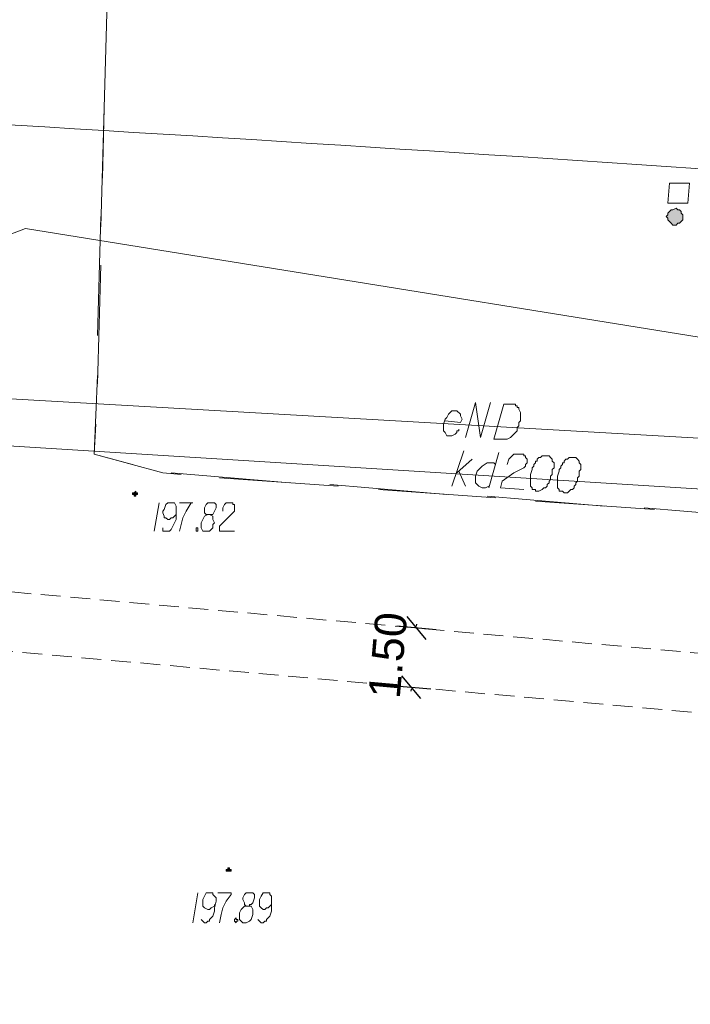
# Model space of a CAD drawing. Header units: metres. Extents: x 7431553 to 7432401, y 5544342 to 5544539.
# Tile 89 of 180: x 7432179 to 7432196, y 5544396 to 5544421. Entities that reach past the tile are written whole.
import ezdxf

# ---------------------------------------------------------------- set-up
doc = ezdxf.new("R2010")
doc.units = ezdxf.units.M
doc.header["$MEASUREMENT"] = 0
doc.linetypes.add('BG-PR90-PB-PZT-PZT01_2026_04_14$0$( Dashed )', pattern=[0.75, 0.5, -0.25])
for name, color, linetype, lineweight in [('BG-PR90-PB-PZT-PZT01_2026_04_14$0$D_obrzeze_5cm', 200, 'Continuous', 13), ('BG-PR90-PB-PZT-PZT01_2026_04_14$0$MAPA DCP', 7, 'Continuous', 0), ('PRIMETECH_XREF', 7, 'Continuous', 5)]:
    doc.layers.add(name, color=color, linetype=linetype, lineweight=lineweight)
doc.layers.add('BG-PR90-PB-PZT-PZT01_2026_04_14$0$Z-wymiarowanie', color=43, linetype='Continuous')
doc.styles.add('BG-PR90-PB-PZT-PZT01_2026_04_14$0$Arial', font='arial.ttf')
doc.dimstyles.new('BG-PR90-PB-PZT-PZT01_2026_04_14$0$1-500', dxfattribs={"dimtxt": 0.8, "dimasz": 0.05, "dimexe": 0.009, "dimexo": 0.003125, "dimgap": 0.25, "dimtad": 1, "dimzin": 0, "dimdsep": 46, "dimtxsty": 'BG-PR90-PB-PZT-PZT01_2026_04_14$0$Arial', "dimblk1": 'BG-PR90-PB-PZT-PZT01_2026_04_14$0$ST', "dimblk2": 'BG-PR90-PB-PZT-PZT01_2026_04_14$0$ST', "dimsah": 1, "dimcen": 0, "dimse1": 1, "dimse2": 1, "dimclrd": 256, "dimclre": 256, "dimclrt": 256, "dimadec": 0, "dimazin": 0, "dimtfac": 1, "dimtdec": 0, "dimtix": 1, "dimtofl": 0, "dimtmove": 2, "dimatfit": 3, "dimldrblk": 'BG-PR90-PB-PZT-PZT01_2026_04_14$0$ST', "dimfxl": 1, "dimtolj": 1, "dimtzin": 0, "dimlwd": -1, "dimlwe": -1, "dimarcsym": 0})

# ---------------------------------------------------------------- blocks, each defined once
blk = doc.blocks.new('BG-PR90-PB-PZT-PZT01_2026_04_14$0$Naddrwiną2025_v2klauzulap')
at = {"layer": 'BG-PR90-PB-PZT-PZT01_2026_04_14$0$MAPA DCP', "linetype": 'Continuous', "lineweight": 0, "transparency": 33554559}
for color, points in [(5, [(7431746.334, 5544609.517), (7431746.376, 5544609.559), (7431746.419, 5544609.559), (7431746.461, 5544609.602), (7431746.503, 5544609.644), (7431746.546, 5544609.686), (7431746.546, 5544609.729), (7431746.546, 5544609.771), (7431746.503, 5544609.813), (7431746.503, 5544609.856), (7431746.461, 5544609.898), (7431746.419, 5544609.94), (7431746.334, 5544609.94), (7431746.292, 5544609.94), (7431746.249, 5544609.898), (7431746.207, 5544609.898), (7431746.165, 5544609.856), (7431746.165, 5544609.813), (7431746.122, 5544609.771), (7431746.165, 5544609.686), (7431746.165, 5544609.644), (7431746.207, 5544609.602), (7431746.249, 5544609.559), (7431746.292, 5544609.559), (7431746.292, 5544609.559)]), (256, [(7431762.844, 5544598.383), (7431762.886, 5544598.383), (7431762.886, 5544598.51), (7431762.844, 5544598.51), (7431762.844, 5544598.51), (7431762.844, 5544598.468), (7431762.844, 5544598.468), (7431762.844, 5544598.468), (7431762.802, 5544598.468), (7431762.802, 5544598.426), (7431762.802, 5544598.426), (7431762.844, 5544598.426), (7431762.844, 5544598.426), (7431762.844, 5544598.426)]), (256, [(7431753.361, 5544596.013), (7431753.361, 5544596.013), (7431753.361, 5544596.055), (7431753.404, 5544596.055), (7431753.404, 5544596.097), (7431753.404, 5544596.097), (7431753.361, 5544596.097), (7431753.361, 5544596.097), (7431753.361, 5544596.097), (7431753.361, 5544596.14), (7431753.361, 5544596.14), (7431753.319, 5544596.14), (7431753.319, 5544596.097), (7431753.319, 5544596.097), (7431753.319, 5544596.097), (7431753.319, 5544596.097), (7431753.277, 5544596.097), (7431753.319, 5544596.055), (7431753.319, 5544596.055), (7431753.319, 5544596.055), (7431753.319, 5544596.055), (7431753.319, 5544596.013), (7431753.319, 5544596.013)])]:
    blk.add_hatch(color=color, dxfattribs=at).paths.add_polyline_path(points)
at = {"layer": 'BG-PR90-PB-PZT-PZT01_2026_04_14$0$MAPA DCP', "color": 1, "linetype": 'Continuous', "lineweight": 18, "transparency": 33554687}
for points in [[(7431746.673, 5544576.624), (7431748.832, 5544587.546), (7431746.63, 5544593.303), (7431750.398, 5544616.629), (7431748.451, 5544628.398), (7431749.721, 5544638.812), (7431750.356, 5544649.861), (7431752.176, 5544675.896)], [(7431750.821, 5544590.848), (7431752.43, 5544618.915)], [(7431751.922, 5544604.437), (7431751.033, 5544604.691), (7431751.922, 5544604.818), (7431751.033, 5544605.072)], [(7431751.499, 5544603.929), (7431751.541, 5544604.31), (7431751.456, 5544604.352), (7431751.372, 5544604.31), (7431751.329, 5544604.31), (7431751.245, 5544604.225), (7431751.245, 5544604.183), (7431751.245, 5544604.098), (7431751.287, 5544604.056), (7431751.329, 5544604.014), (7431751.414, 5544603.971), (7431751.456, 5544603.929), (7431751.583, 5544603.887), (7431751.668, 5544603.887), (7431751.753, 5544603.887), (7431751.795, 5544603.929), (7431751.88, 5544603.971), (7431751.88, 5544604.014), (7431751.88, 5544604.098), (7431751.837, 5544604.183), (7431751.795, 5544604.225), (7431751.753, 5544604.225), (7431751.753, 5544604.268), (7431751.71, 5544604.268)]]:
    blk.add_lwpolyline(points, dxfattribs=at)
at = {"layer": 'BG-PR90-PB-PZT-PZT01_2026_04_14$0$MAPA DCP', "color": 24, "linetype": 'Continuous', "lineweight": 18, "true_color": 0x9a3300, "transparency": 33554687}
for points in [[(7431756.409, 5544653.798), (7431754.504, 5544628.906), (7431754.547, 5544626.916), (7431753.954, 5544622.048), (7431751.922, 5544589.493), (7431751.88, 5544571.121)], [(7431752.599, 5544605.495), (7431752.472, 5544605.538), (7431752.388, 5544605.622), (7431752.345, 5544605.665), (7431752.345, 5544605.749), (7431752.345, 5544605.792), (7431752.345, 5544605.876), (7431752.345, 5544605.919), (7431752.388, 5544605.919), (7431752.388, 5544605.961), (7431752.43, 5544605.961), (7431752.472, 5544606.003), (7431752.515, 5544606.003), (7431752.557, 5544606.003), (7431752.599, 5544605.961), (7431752.642, 5544605.961), (7431752.684, 5544605.919), (7431752.811, 5544605.665), (7431753.023, 5544605.368), (7431753.192, 5544605.326), (7431753.234, 5544605.919)], [(7431752.303, 5544605.284), (7431753.192, 5544605.03)], [(7431752.599, 5544605.199), (7431752.557, 5544605.157), (7431752.557, 5544604.987), (7431752.642, 5544604.86), (7431752.769, 5544604.733), (7431752.896, 5544604.691), (7431752.938, 5544604.691), (7431753.023, 5544604.691), (7431753.065, 5544604.691), (7431753.107, 5544604.733), (7431753.15, 5544604.776), (7431753.192, 5544604.86), (7431753.192, 5544604.903), (7431753.192, 5544604.945), (7431753.15, 5544605.03)], [(7431753.15, 5544604.098), (7431752.261, 5544604.395)], [(7431752.811, 5544604.225), (7431752.472, 5544604.606)], [(7431752.769, 5544604.268), (7431753.15, 5544604.437)]]:
    blk.add_lwpolyline(points, dxfattribs=at)
at = {"layer": 'BG-PR90-PB-PZT-PZT01_2026_04_14$0$MAPA DCP', "linetype": 'Continuous', "lineweight": 18, "transparency": 33554687}
for points in [[(7431753.954, 5544611.972), (7431753.7, 5544608.967)], [(7431753.531, 5544606.215), (7431753.742, 5544609.221)], [(7431753.658, 5544607.951), (7431753.404, 5544604.987)], [(7431753.234, 5544602.236), (7431753.446, 5544605.199)], [(7431753.361, 5544603.971), (7431753.107, 5544601.008)], [(7431752.938, 5544598.214), (7431753.15, 5544601.22)], [(7431753.065, 5544599.992), (7431752.811, 5544596.986)], [(7431751.583, 5544595.081), (7431752.345, 5544595.039), (7431752.811, 5544596.775), (7431752.853, 5544597.24)], [(7431752.599, 5544596.013), (7431752.345, 5544595.039), (7431750.356, 5544595.124)], [(7431740.577, 5544595.378), (7431743.582, 5544595.293)], [(7431743.582, 5544595.293), (7431740.577, 5544595.378)], [(7431743.582, 5544595.293), (7431746.588, 5544595.208)], [(7431745.36, 5544595.251), (7431743.582, 5544595.293)], [(7431749.34, 5544595.124), (7431746.334, 5544595.208)], [(7431747.562, 5544595.208), (7431750.567, 5544595.124)]]:
    blk.add_lwpolyline(points, dxfattribs=at)
at = {"layer": 'BG-PR90-PB-PZT-PZT01_2026_04_14$0$MAPA DCP', "color": 5, "linetype": 'Continuous', "lineweight": 18, "transparency": 33554687}
blk.add_lwpolyline([(7431745.995, 5544609.559), (7431745.995, 5544610.067), (7431745.487, 5544610.11), (7431745.487, 5544609.602)], close=True, dxfattribs=at)
at = {"layer": 'BG-PR90-PB-PZT-PZT01_2026_04_14$0$MAPA DCP', "color": 5, "linetype": 'Continuous', "lineweight": 0, "transparency": 33554687}
blk.add_lwpolyline([(7431746.334, 5544609.517), (7431746.376, 5544609.559), (7431746.419, 5544609.559), (7431746.461, 5544609.602), (7431746.503, 5544609.644), (7431746.546, 5544609.686), (7431746.546, 5544609.729), (7431746.546, 5544609.771), (7431746.503, 5544609.813), (7431746.503, 5544609.856), (7431746.461, 5544609.898), (7431746.419, 5544609.94), (7431746.334, 5544609.94), (7431746.292, 5544609.94), (7431746.249, 5544609.898), (7431746.207, 5544609.898), (7431746.165, 5544609.856), (7431746.165, 5544609.813), (7431746.122, 5544609.771), (7431746.165, 5544609.686), (7431746.165, 5544609.644), (7431746.207, 5544609.602), (7431746.249, 5544609.559), (7431746.292, 5544609.559)], close=True, dxfattribs=at)
at = {"layer": 'BG-PR90-PB-PZT-PZT01_2026_04_14$0$MAPA DCP', "color": 24, "linetype": 'Continuous', "lineweight": 18, "true_color": 0x9a3300, "transparency": 33554687}
for points in [[(7431752.43, 5544607.189), (7431752.43, 5544607.062), (7431752.472, 5544607.019), (7431752.472, 5544606.977), (7431752.515, 5544606.935), (7431752.557, 5544606.935), (7431752.557, 5544606.892), (7431752.599, 5544606.892), (7431752.642, 5544606.85), (7431752.684, 5544606.85), (7431752.726, 5544606.808), (7431752.769, 5544606.808), (7431752.896, 5544606.765), (7431752.98, 5544606.765), (7431753.065, 5544606.765), (7431753.107, 5544606.765), (7431753.192, 5544606.765), (7431753.234, 5544606.808), (7431753.277, 5544606.808), (7431753.277, 5544606.85), (7431753.277, 5544606.892), (7431753.319, 5544606.935), (7431753.319, 5544607.019), (7431753.277, 5544607.062), (7431753.234, 5544607.104), (7431753.234, 5544607.146), (7431753.192, 5544607.189), (7431753.15, 5544607.189), (7431753.107, 5544607.231), (7431753.065, 5544607.231), (7431753.023, 5544607.273), (7431752.98, 5544607.273), (7431752.938, 5544607.273), (7431752.896, 5544607.316), (7431752.853, 5544607.316), (7431752.811, 5544607.316), (7431752.769, 5544607.316), (7431752.726, 5544607.358), (7431752.642, 5544607.358), (7431752.599, 5544607.358), (7431752.557, 5544607.316), (7431752.515, 5544607.316), (7431752.472, 5544607.273), (7431752.43, 5544607.231)], [(7431752.388, 5544606.511), (7431752.388, 5544606.384), (7431752.43, 5544606.342), (7431752.43, 5544606.3), (7431752.472, 5544606.257), (7431752.515, 5544606.257), (7431752.515, 5544606.215), (7431752.557, 5544606.215), (7431752.599, 5544606.173), (7431752.642, 5544606.173), (7431752.684, 5544606.13), (7431752.726, 5544606.13), (7431752.853, 5544606.088), (7431752.938, 5544606.088), (7431753.023, 5544606.088), (7431753.065, 5544606.088), (7431753.15, 5544606.088), (7431753.192, 5544606.13), (7431753.234, 5544606.13), (7431753.234, 5544606.173), (7431753.234, 5544606.215), (7431753.277, 5544606.215), (7431753.277, 5544606.257), (7431753.277, 5544606.3), (7431753.234, 5544606.384), (7431753.192, 5544606.427), (7431753.192, 5544606.469), (7431753.15, 5544606.511), (7431753.107, 5544606.511), (7431753.065, 5544606.554), (7431753.023, 5544606.554), (7431752.98, 5544606.596), (7431752.938, 5544606.596), (7431752.896, 5544606.596), (7431752.853, 5544606.638), (7431752.811, 5544606.638), (7431752.769, 5544606.638), (7431752.726, 5544606.638), (7431752.684, 5544606.681), (7431752.599, 5544606.681), (7431752.557, 5544606.681), (7431752.515, 5544606.638), (7431752.472, 5544606.638), (7431752.43, 5544606.596), (7431752.388, 5544606.554)]]:
    blk.add_lwpolyline(points, close=True, dxfattribs=at)
at = {"layer": 'BG-PR90-PB-PZT-PZT01_2026_04_14$0$MAPA DCP', "color": 1, "linetype": 'Continuous', "lineweight": 18, "transparency": 33554687}
blk.add_lwpolyline([(7431751.075, 5544605.411), (7431751.075, 5544605.707), (7431751.118, 5544605.707), (7431751.118, 5544605.749), (7431751.16, 5544605.749), (7431751.16, 5544605.792), (7431751.202, 5544605.792), (7431751.287, 5544605.834), (7431751.414, 5544605.834), (7431751.499, 5544605.834), (7431751.541, 5544605.792), (7431751.583, 5544605.792), (7431751.626, 5544605.792), (7431751.668, 5544605.749), (7431751.753, 5544605.749), (7431751.795, 5544605.707), (7431751.837, 5544605.665), (7431751.88, 5544605.622), (7431751.922, 5544605.58), (7431751.964, 5544605.495), (7431751.964, 5544605.453), (7431751.964, 5544605.411), (7431751.964, 5544605.157)], close=True, dxfattribs=at)
at = {"layer": 'BG-PR90-PB-PZT-PZT01_2026_04_14$0$MAPA DCP', "linetype": 'Continuous', "lineweight": 9, "transparency": 33554687}
for points in [[(7431764.114, 5544599.188), (7431764.156, 5544599.23), (7431764.199, 5544599.272), (7431764.199, 5544599.315), (7431764.156, 5544599.357), (7431764.156, 5544599.399), (7431764.114, 5544599.399), (7431764.029, 5544599.484), (7431763.902, 5544599.526), (7431763.818, 5544599.526), (7431763.648, 5544599.526), (7431763.564, 5544599.526), (7431763.521, 5544599.526), (7431763.479, 5544599.484), (7431763.437, 5544599.484), (7431763.437, 5544599.442), (7431763.437, 5544599.399), (7431763.437, 5544599.357), (7431763.437, 5544599.315), (7431763.521, 5544599.272), (7431763.606, 5544599.23), (7431763.648, 5544599.23), (7431763.691, 5544599.23), (7431763.775, 5544599.23), (7431763.818, 5544599.272), (7431763.86, 5544599.315), (7431763.86, 5544599.357), (7431763.818, 5544599.399), (7431763.818, 5544599.442), (7431763.775, 5544599.484), (7431763.733, 5544599.526)], [(7431763.775, 5544598.891), (7431763.775, 5544598.976), (7431763.733, 5544598.976), (7431763.733, 5544599.018), (7431763.691, 5544599.061), (7431763.564, 5544599.103), (7431763.479, 5544599.103), (7431763.437, 5544599.061), (7431763.437, 5544599.018), (7431763.437, 5544598.976), (7431763.437, 5544598.891), (7431763.479, 5544598.849), (7431763.564, 5544598.807), (7431763.606, 5544598.807), (7431763.691, 5544598.849), (7431763.733, 5544598.849), (7431763.775, 5544598.891), (7431763.775, 5544598.849), (7431763.86, 5544598.764), (7431763.945, 5544598.722), (7431763.987, 5544598.722), (7431764.114, 5544598.722), (7431764.156, 5544598.764), (7431764.199, 5544598.807), (7431764.199, 5544598.891), (7431764.156, 5544598.976), (7431764.114, 5544599.018), (7431763.987, 5544599.061), (7431763.945, 5544599.061), (7431763.86, 5544599.061), (7431763.775, 5544599.018), (7431763.775, 5544598.976)], [(7431753.785, 5544598.299), (7431753.7, 5544598.299), (7431753.615, 5544598.341), (7431753.573, 5544598.383), (7431753.573, 5544598.426), (7431753.573, 5544598.468), (7431753.573, 5544598.51), (7431753.573, 5544598.553), (7431753.615, 5544598.553), (7431753.615, 5544598.595), (7431753.658, 5544598.595), (7431753.7, 5544598.595), (7431753.742, 5544598.595), (7431753.785, 5544598.595), (7431753.827, 5544598.553), (7431753.996, 5544598.383), (7431754.166, 5544598.214), (7431754.293, 5544598.214), (7431754.293, 5544598.595)], [(7431763.437, 5544598.172), (7431763.437, 5544598.51), (7431763.479, 5544598.51), (7431763.648, 5544598.383), (7431763.818, 5544598.299), (7431763.987, 5544598.256), (7431764.199, 5544598.214)], [(7431753.869, 5544597.918), (7431753.869, 5544598.045), (7431753.785, 5544598.087), (7431753.7, 5544598.129), (7431753.615, 5544598.129), (7431753.573, 5544598.087), (7431753.573, 5544598.045), (7431753.573, 5544598.002), (7431753.573, 5544597.918), (7431753.615, 5544597.875), (7431753.7, 5544597.833), (7431753.742, 5544597.833), (7431753.827, 5544597.833), (7431753.869, 5544597.875), (7431753.869, 5544597.918), (7431753.912, 5544597.833), (7431753.996, 5544597.791), (7431754.081, 5544597.748), (7431754.123, 5544597.748), (7431754.208, 5544597.748), (7431754.293, 5544597.791), (7431754.293, 5544597.833), (7431754.293, 5544597.875), (7431754.293, 5544597.96), (7431754.208, 5544598.045), (7431754.123, 5544598.045), (7431754.081, 5544598.087), (7431753.996, 5544598.045), (7431753.912, 5544598.045), (7431753.869, 5544597.96)], [(7431764.114, 5544597.748), (7431764.156, 5544597.791), (7431764.199, 5544597.833), (7431764.199, 5544597.875), (7431764.156, 5544597.918), (7431764.156, 5544597.96), (7431764.114, 5544597.96), (7431764.029, 5544598.045), (7431763.902, 5544598.087), (7431763.818, 5544598.087), (7431763.648, 5544598.129), (7431763.564, 5544598.129), (7431763.521, 5544598.087), (7431763.479, 5544598.045), (7431763.437, 5544598.045), (7431763.437, 5544598.002), (7431763.437, 5544597.96), (7431763.437, 5544597.918), (7431763.437, 5544597.875), (7431763.521, 5544597.833), (7431763.606, 5544597.791), (7431763.648, 5544597.791), (7431763.691, 5544597.791), (7431763.775, 5544597.791), (7431763.818, 5544597.833), (7431763.86, 5544597.918), (7431763.86, 5544597.96), (7431763.818, 5544598.002), (7431763.775, 5544598.087), (7431763.733, 5544598.087)], [(7431763.437, 5544597.664), (7431764.199, 5544597.537)], [(7431753.573, 5544597.198), (7431753.573, 5544597.537), (7431753.573, 5544597.494), (7431753.785, 5544597.367), (7431753.954, 5544597.283), (7431754.123, 5544597.24), (7431754.293, 5544597.198)], [(7431754.208, 5544596.775), (7431754.293, 5544596.775), (7431754.293, 5544596.944), (7431754.25, 5544596.986), (7431754.166, 5544597.029), (7431753.996, 5544597.113), (7431753.954, 5544597.113), (7431753.742, 5544597.113), (7431753.658, 5544597.113), (7431753.573, 5544597.071), (7431753.573, 5544597.029), (7431753.573, 5544596.944), (7431753.573, 5544596.902), (7431753.615, 5544596.859), (7431753.742, 5544596.817), (7431753.785, 5544596.775), (7431753.827, 5544596.775), (7431753.912, 5544596.817), (7431753.954, 5544596.817), (7431753.954, 5544596.859), (7431753.996, 5544596.902), (7431753.996, 5544596.944), (7431753.954, 5544596.986), (7431753.954, 5544597.029), (7431753.912, 5544597.071), (7431753.869, 5544597.113)], [(7431753.573, 5544596.69), (7431754.293, 5544596.563)]]:
    blk.add_lwpolyline(points, dxfattribs=at)
for points in [[(7431764.072, 5544598.637), (7431764.114, 5544598.637), (7431764.114, 5544598.68), (7431764.156, 5544598.68), (7431764.156, 5544598.637), (7431764.199, 5544598.637), (7431764.156, 5544598.595), (7431764.114, 5544598.595)], [(7431754.208, 5544597.621), (7431754.208, 5544597.664), (7431754.293, 5544597.664), (7431754.293, 5544597.621), (7431754.25, 5544597.621)]]:
    blk.add_lwpolyline(points, close=True, dxfattribs=at)
at = {"layer": 'BG-PR90-PB-PZT-PZT01_2026_04_14$0$MAPA DCP', "linetype": 'Continuous', "lineweight": 0, "transparency": 33554687}
for points in [[(7431762.844, 5544598.383), (7431762.886, 5544598.383), (7431762.886, 5544598.51), (7431762.844, 5544598.51), (7431762.844, 5544598.51), (7431762.844, 5544598.468), (7431762.844, 5544598.468), (7431762.844, 5544598.468), (7431762.802, 5544598.468), (7431762.802, 5544598.426), (7431762.802, 5544598.426), (7431762.844, 5544598.426), (7431762.844, 5544598.426), (7431762.844, 5544598.426)], [(7431753.361, 5544596.013), (7431753.361, 5544596.013), (7431753.361, 5544596.055), (7431753.404, 5544596.055), (7431753.404, 5544596.097), (7431753.404, 5544596.097), (7431753.361, 5544596.097), (7431753.361, 5544596.097), (7431753.361, 5544596.097), (7431753.361, 5544596.14), (7431753.361, 5544596.14), (7431753.319, 5544596.14), (7431753.319, 5544596.097), (7431753.319, 5544596.097), (7431753.319, 5544596.097), (7431753.319, 5544596.097), (7431753.277, 5544596.097), (7431753.319, 5544596.055), (7431753.319, 5544596.055), (7431753.319, 5544596.055), (7431753.319, 5544596.055), (7431753.319, 5544596.013)]]:
    blk.add_lwpolyline(points, close=True, dxfattribs=at)
at = {"layer": 'BG-PR90-PB-PZT-PZT01_2026_04_14$0$MAPA DCP', "color": 5, "linetype": 'Continuous', "lineweight": 18, "transparency": 33554687}
blk.add_arc((7434032.959, 5544456.537), 2293.004, 174.505366, 176.905913, dxfattribs=at)
blk = doc.blocks.new('BG-PR90-PB-PZT-PZT01_2026_04_14$0$ST')
at = {"color": 8}
blk.add_line((0, 10), (0, -10), dxfattribs=at)
blk.add_line((-5.3, -5.3), (5.3, 5.3))
blk = doc.blocks.new('*D12123')
at = {"layer": 'BG-PR90-PB-PZT-PZT01_2026_04_14$0$Z-wymiarowanie'}
for p, q in [((7432188.992, 5544405.65), (7432188.997, 5544405.7)), ((7432188.85, 5544404.057), (7432188.846, 5544404.007))]:
    blk.add_line(p, q, dxfattribs=at)
at = {"layer": 'Defpoints', "color": 0, "linetype": 'Continuous', "lineweight": 100}
for p in [(7432189.518, 5544405.553), (7432188.855, 5544404.107), (7432189.385, 5544404.059)]:
    blk.add_point(p, dxfattribs=at)
at = {"layer": 'BG-PR90-PB-PZT-PZT01_2026_04_14$0$Z-wymiarowanie', "linetype": 'Continuous', "xscale": 0.05, "yscale": 0.05, "zscale": 0.05}
for p, rotation in [((7432188.988, 5544405.601), 264.9078026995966), ((7432188.855, 5544404.107), 84.90780269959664)]:
    blk.add_blockref('BG-PR90-PB-PZT-PZT01_2026_04_14$0$ST', p, dxfattribs=dict(at, rotation=rotation))
at = {"layer": 'BG-PR90-PB-PZT-PZT01_2026_04_14$0$Z-wymiarowanie', "linetype": 'Continuous', "insert": (7432188.265, 5544404.912), "char_height": 0.8, "attachment_point": 5, "rotation": 84.9078, "style": 'BG-PR90-PB-PZT-PZT01_2026_04_14$0$Arial'}
blk.add_mtext('\\A1;1.50', dxfattribs=at)
blk = doc.blocks.new('BG-PR90-PB-PZT-PZT01_2026_04_14')
at = {"layer": 'BG-PR90-PB-PZT-PZT01_2026_04_14$0$D_obrzeze_5cm', "linetype": 'BG-PR90-PB-PZT-PZT01_2026_04_14$0$( Dashed )'}
blk.add_lwpolyline([(7432157.818, 5544408.378), (7432245.235, 5544400.588)], dxfattribs=at)
blk.add_lwpolyline([(7432136.202, 5544392.372), (7432136.798, 5544398.748, -0.412975), (7432147.642, 5544407.779), (7432245.101, 5544399.094)], format="xyb", dxfattribs=at)
at = {"layer": 'BG-PR90-PB-PZT-PZT01_2026_04_14$0$MAPA DCP', "rotation": 270}
blk.add_blockref('BG-PR90-PB-PZT-PZT01_2026_04_14$0$Naddrwiną2025_v2klauzulap', (1887585.788, 12976162.34), dxfattribs=at)
at = {"layer": 'BG-PR90-PB-PZT-PZT01_2026_04_14$0$Z-wymiarowanie'}
dim = blk.add_aligned_dim(p1=(7432189.518, 5544405.553), p2=(7432189.385, 5544404.059), distance=-0.533, dimstyle='BG-PR90-PB-PZT-PZT01_2026_04_14$0$1-500', override={"dimblk1": 'BG-PR90-PB-PZT-PZT01_2026_04_14$0$ST', "dimblk2": 'BG-PR90-PB-PZT-PZT01_2026_04_14$0$ST'}, dxfattribs=at)
dim.commit()
dim.dimension.update_dxf_attribs({"geometry": '*D12123', "text_midpoint": (7432188.265, 5544404.912)})

msp = doc.modelspace()

# ---------------------------------------------------------------- block references
at = {"layer": 'PRIMETECH_XREF', "linetype": 'Continuous', "lineweight": 0, "rotation": 360}
msp.add_blockref('BG-PR90-PB-PZT-PZT01_2026_04_14', (0, 0), dxfattribs=at)

doc.saveas('drawing.dxf')
